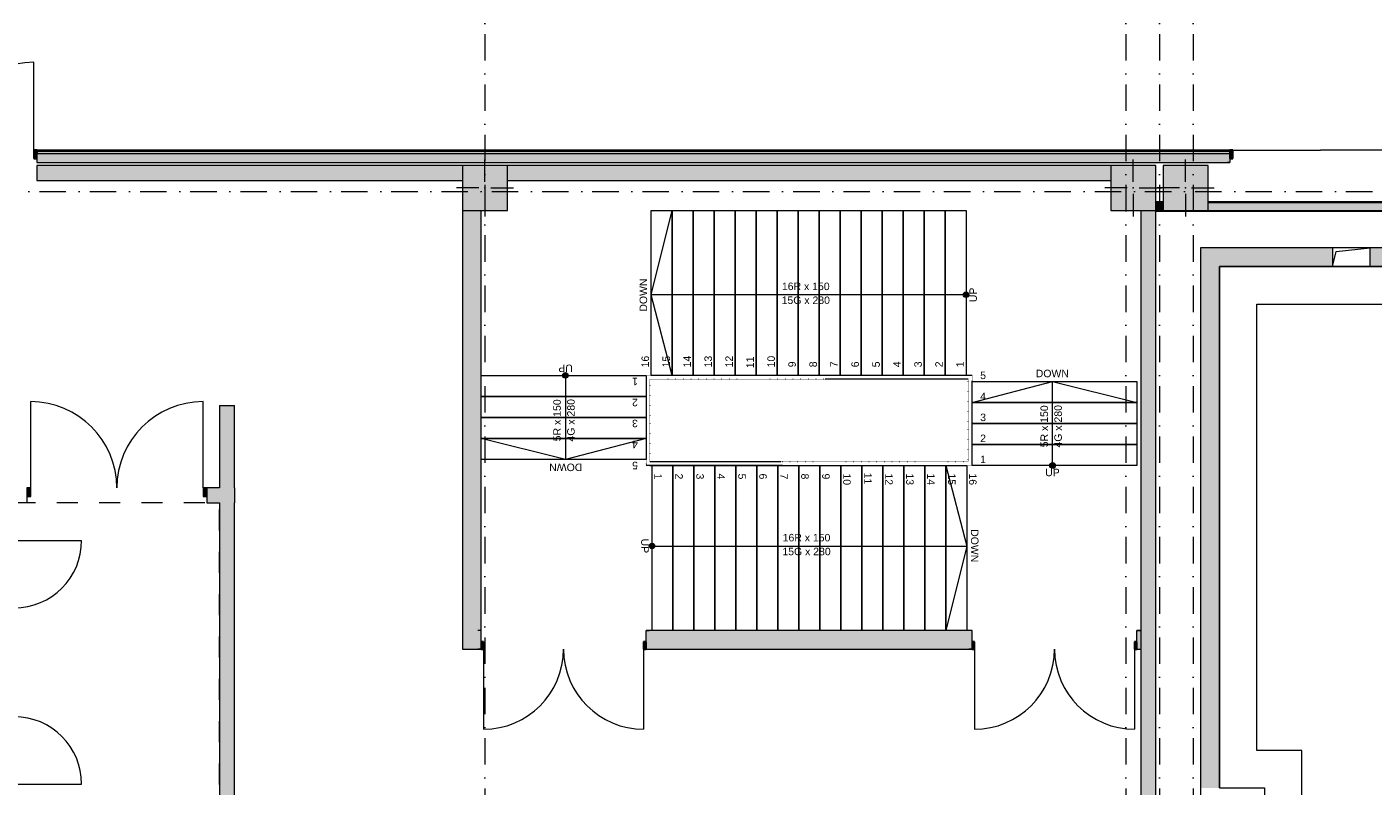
# Model space of a CAD drawing. Header units: millimetres. Extents: x -14761 to 157739, y -22400 to 107990.
# Tile 70 of 81: x 74890 to 92851, y 64075 to 74196. Entities that reach past the tile are written whole.
import ezdxf

# ---------------------------------------------------------------- set-up
doc = ezdxf.new("R2010")
doc.units = ezdxf.units.MM
doc.header["$MEASUREMENT"] = 0
for name, pattern in [('A_dot', [3, 0, -3]), ('Штриховая', [564.444447, 282.222223, -282.222223]), ('Штрихпунктирная', [670.277762, 352.777767, -176.388884, 0, -141.111112])]:
    doc.linetypes.add(name, pattern=pattern)
for name, color, linetype in [('Конструктив - ГКЛ', 7, 'Continuous'), ('Конструктив - Колонны', 7, 'Continuous'), ('Конструктив - лестницы сущ', 7, 'Continuous'), ('Конструктив - стены бассейнов жб нов', 7, 'Continuous'), ('Конструктив - Стены Блок 200 нов', 7, 'Continuous'), ('Конструктив - Стены Внутр сущ.', 7, 'Continuous'), ('Конструктив - Стены наружние фасад', 7, 'Continuous'), ('Элемент Модели - Зона', 7, 'Continuous'), ('Элемент Модели - Оси', 7, 'Continuous')]:
    doc.layers.add(name, color=color, linetype=linetype)
doc.styles.add('СГЕНЕРИР_СТИЛЬ_1', font='txt')

msp = doc.modelspace()

# ---------------------------------------------------------------- hatches: boundary and pattern name
at = {"layer": 'Конструктив - ГКЛ', "linetype": 'Continuous', "lineweight": 0, "true_color": 0x000000}
for points in [[(89950, 71863), (89950, 71850), (90050, 71850), (90050, 71863)], [(90050, 71850), (89950, 71850), (89950, 71750), (90050, 71750)], [(90650, 71863), (90650, 71850), (98700, 71850), (98700, 71863)], [(90650, 71850), (90650, 71750), (98700, 71750), (98700, 71850)], [(130525, 71750), (89950, 71750), (89950, 71738), (130525, 71738)]]:
    msp.add_hatch(color=18, dxfattribs=at).paths.add_polyline_path(points)
at = {"layer": 'Конструктив - Колонны', "linetype": 'Continuous', "lineweight": 0, "true_color": 0x000000}
for points in [[(80700, 71750), (81300, 71750), (81300, 72350), (80700, 72350)], [(89350, 71750), (89950, 71750), (89950, 72350), (89350, 72350)], [(90050, 71750), (90650, 71750), (90650, 72350), (90050, 72350)]]:
    msp.add_hatch(color=18, dxfattribs=at).paths.add_polyline_path(points)
at = {"layer": 'Конструктив - лестницы сущ', "linetype": 'Continuous', "lineweight": 0, "true_color": 0xffffff}
for points in [[(87420, 70588, 1), (87420, 70663, 1)], [(82112, 69550, 1), (82037, 69550, 1)], [(88537, 68350, 1), (88612, 68350, 1)], [(83230, 67313, 1), (83230, 67238, 1)]]:
    msp.add_hatch(color=7, dxfattribs=at).paths.add_polyline_path(points)
at = {"layer": 'Конструктив - стены бассейнов жб нов', "linetype": 'Continuous', "lineweight": 0, "true_color": 0x000000}
for points in [[(90550, 71250), (90550, 71000), (90800, 71000)], [(90550, 71250), (90800, 71000), (90800, 71250)], [(92311, 71250), (90800, 71250), (90800, 71000), (92311, 71000)], [(92811, 71250), (92811, 71000), (94387, 71000), (94387, 71250)], [(90800, 64050), (90800, 71000), (90550, 71000), (90550, 64050)]]:
    msp.add_hatch(color=18, dxfattribs=at).paths.add_polyline_path(points)
at = {"layer": 'Конструктив - Стены Внутр сущ.', "linetype": 'Continuous', "lineweight": 0, "true_color": 0x000000}
for points in [[(75020, 72350), (75020, 72150), (80700, 72150), (80700, 72350)], [(81300, 72150), (89350, 72150), (89350, 72350), (81300, 72350)], [(80700, 66150), (80950, 66150), (80950, 71750), (80700, 71750)], [(89750, 71750), (89750, 63300), (89950, 63300), (89950, 71750)], [(77460, 69150), (77460, 68050), (77660, 68050), (77660, 69150)], [(74890, 67935), (74940, 67935), (74940, 68050), (74890, 68050)], [(77290, 68050), (77240, 68050), (77240, 67935), (77290, 67935)], [(77290, 68050), (77290, 67850), (77660, 67850), (77660, 68050)], [(77660, 61849), (77660, 67850), (77460, 67850), (77460, 61849)], [(80950, 66150), (80700, 65900), (80950, 65900)], [(80950, 66150), (80700, 66150), (80700, 65900)], [(87500, 66150), (83150, 66150), (83150, 65900), (87500, 65900)], [(89700, 65900), (89750, 65900), (89750, 66150), (89700, 66150)], [(80950, 65900), (80982, 65900), (80982, 66000), (80950, 66000)], [(83150, 66000), (83118, 66000), (83118, 65900), (83150, 65900)], [(87500, 65900), (87532, 65900), (87532, 66000), (87500, 66000)], [(89700, 66000), (89668, 66000), (89668, 65900), (89700, 65900)]]:
    msp.add_hatch(color=18, dxfattribs=at).paths.add_polyline_path(points)
at = {"layer": 'Конструктив - Стены наружние фасад', "linetype": 'Continuous', "lineweight": 0, "true_color": 0x000000}
for points in [[(75020, 72555), (74980, 72555), (74980, 72440), (75020, 72440)], [(75020, 72540), (90940, 72540), (90940, 72555), (75020, 72555)], [(75020, 72510), (90940, 72510), (90940, 72540), (75020, 72540)], [(90940, 72510), (75020, 72510), (75020, 72390), (90940, 72390)], [(90940, 72440), (90980, 72440), (90980, 72555), (90940, 72555)]]:
    msp.add_hatch(color=18, dxfattribs=at).paths.add_polyline_path(points)

# ---------------------------------------------------------------- linework, layer by layer
at = {"layer": 'Конструктив - ГКЛ', "color": 251, "linetype": 'Continuous', "lineweight": 20, "true_color": 0x575757}
for p, q in [((90050, 71850), (89950, 71850)), ((98700, 71850), (90650, 71850)), ((89950, 71750), (90050, 71750)), ((90650, 71750), (98700, 71750))]:
    msp.add_line(p, q, dxfattribs=at)
at = {"layer": 'Конструктив - ГКЛ', "color": 251, "linetype": 'Continuous', "lineweight": 20, "true_color": 0x575757, "flags": 128}
for points in [[(90050, 71863), (89950, 71863)], [(98700, 71863), (90650, 71863)], [(89950, 71738), (89950, 71750)], [(89950, 71738), (130525, 71738)]]:
    msp.add_lwpolyline(points, dxfattribs=at)
at = {"layer": 'Конструктив - Колонны', "color": 251, "linetype": 'Continuous', "lineweight": 5, "true_color": 0x575757}
for p, q in [((81000, 72130), (81000, 72430)), ((89650, 72130), (89650, 72430)), ((90350, 72130), (90350, 72430)), ((80920, 72050), (80620, 72050)), ((81080, 72050), (81380, 72050)), ((89570, 72050), (89270, 72050)), ((89730, 72050), (90030, 72050)), ((90270, 72050), (89970, 72050)), ((90430, 72050), (90730, 72050)), ((81000, 71970), (81000, 71670)), ((89650, 71970), (89650, 71670)), ((90350, 71970), (90350, 71670))]:
    msp.add_line(p, q, dxfattribs=at)
at = {"layer": 'Конструктив - Колонны', "color": 251, "linetype": 'Continuous', "lineweight": 15, "true_color": 0x575757, "flags": 128}
for points in [[(80700, 71750), (81300, 71750), (81300, 72350), (80700, 72350)], [(89350, 71750), (89950, 71750), (89950, 72350), (89350, 72350)], [(90050, 71750), (90650, 71750), (90650, 72350), (90050, 72350)]]:
    msp.add_lwpolyline(points, close=True, dxfattribs=at)
at = {"layer": 'Конструктив - Колонны', "color": 251, "linetype": 'Continuous', "lineweight": 5, "true_color": 0x575757}
for p in [(81000, 72050), (89650, 72050), (90350, 72050)]:
    msp.add_point(p, dxfattribs=at)
at = {"layer": 'Конструктив - лестницы сущ', "color": 7, "linetype": 'Continuous', "lineweight": 15}
for p, q in [((83220, 69550), (83220, 71750)), ((83220, 71750), (87420, 71750)), ((83220, 69550), (83220, 71750)), ((83220, 71750), (83500, 71750)), ((83220, 70625), (83500, 71750)), ((83500, 69550), (83500, 71750)), ((83500, 71750), (83780, 71750)), ((83500, 71750), (83500, 69550)), ((83780, 69550), (83780, 71750)), ((83780, 71750), (84060, 71750)), ((83780, 71750), (83780, 69550)), ((84060, 69550), (84060, 71750)), ((84060, 71750), (84340, 71750)), ((84060, 71750), (84060, 69550)), ((84340, 69550), (84340, 71750)), ((84340, 71750), (84620, 71750)), ((84340, 71750), (84340, 69550)), ((84620, 69550), (84620, 71750)), ((84620, 71750), (84900, 71750)), ((84620, 71750), (84620, 69550)), ((84900, 69550), (84900, 71750)), ((84900, 71750), (85180, 71750)), ((84900, 71750), (84900, 69550)), ((85180, 69550), (85180, 71750)), ((85180, 71750), (85460, 71750)), ((85180, 71750), (85180, 69550)), ((85460, 69550), (85460, 71750)), ((85460, 71750), (85740, 71750)), ((85460, 71750), (85460, 69550)), ((85740, 69550), (85740, 71750)), ((85740, 71750), (86020, 71750)), ((85740, 71750), (85740, 69550)), ((86020, 69550), (86020, 71750)), ((86020, 71750), (86300, 71750)), ((86020, 71750), (86020, 69550)), ((86300, 69550), (86300, 71750)), ((86300, 71750), (86580, 71750)), ((86300, 71750), (86300, 69550)), ((86580, 69550), (86580, 71750)), ((86580, 71750), (86860, 71750)), ((86580, 71750), (86580, 69550)), ((86860, 69550), (86860, 71750)), ((86860, 71750), (87140, 71750)), ((86860, 71750), (86860, 69550)), ((87140, 69550), (87140, 71750)), ((87140, 71750), (87420, 71750)), ((87140, 71750), (87140, 69550)), ((87420, 71750), (87420, 69550)), ((87420, 71750), (87420, 69550)), ((83500, 70625), (83220, 70625)), ((83500, 69550), (83220, 70625)), ((87140, 70625), (83500, 70625)), ((87420, 70625), (87140, 70625)), ((80950, 69550), (83150, 69550)), ((80950, 68430), (80950, 69550)), ((80950, 69550), (83150, 69550)), ((80950, 69270), (80950, 69550)), ((82075, 69550), (82075, 69270)), ((83150, 69550), (83150, 68430)), ((83150, 69550), (83150, 69270)), ((87420, 69550), (83220, 69550)), ((83500, 69550), (83220, 69550)), ((83780, 69550), (83500, 69550)), ((84060, 69550), (83780, 69550)), ((84340, 69550), (84060, 69550)), ((84620, 69550), (84340, 69550)), ((84900, 69550), (84620, 69550)), ((85180, 69550), (84900, 69550)), ((85460, 69550), (85180, 69550)), ((85740, 69550), (85460, 69550)), ((87500, 69550), (85520, 69550)), ((86020, 69550), (85740, 69550)), ((86300, 69550), (86020, 69550)), ((86580, 69550), (86300, 69550)), ((86860, 69550), (86580, 69550)), ((87140, 69550), (86860, 69550)), ((87420, 69550), (87140, 69550)), ((87450, 69500), (85542, 69500)), ((87500, 68350), (87500, 69470)), ((87500, 69470), (89700, 69470)), ((87500, 69190), (87500, 69470)), ((87500, 69470), (89700, 69470)), ((87500, 69190), (88575, 69470)), ((88575, 69190), (88575, 69470)), ((88575, 69470), (89700, 69190)), ((89700, 69470), (89700, 68350)), ((89700, 69470), (89700, 69190)), ((83150, 69270), (80950, 69270)), ((80950, 69270), (83150, 69270)), ((80950, 68990), (80950, 69270)), ((82075, 69270), (82075, 68710)), ((83150, 69270), (83150, 68990)), ((87500, 68910), (87500, 69190)), ((87500, 69190), (89700, 69190)), ((89700, 69190), (87500, 69190)), ((88575, 68630), (88575, 69190)), ((89700, 69190), (89700, 68910)), ((83150, 68990), (80950, 68990)), ((80950, 68990), (83150, 68990)), ((80950, 68710), (80950, 68990)), ((83150, 68990), (83150, 68710)), ((87500, 68630), (87500, 68910)), ((87500, 68910), (89700, 68910)), ((89700, 68910), (87500, 68910)), ((89700, 68910), (89700, 68630)), ((83150, 68710), (80950, 68710)), ((80950, 68710), (83150, 68710)), ((80950, 68430), (80950, 68710)), ((82075, 68430), (80950, 68710)), ((82075, 68710), (82075, 68430)), ((83150, 68710), (82075, 68430)), ((83150, 68710), (83150, 68430)), ((87500, 68350), (87500, 68630)), ((87500, 68630), (89700, 68630)), ((89700, 68630), (87500, 68630)), ((88575, 68350), (88575, 68630)), ((89700, 68630), (89700, 68350)), ((83150, 68430), (80950, 68430)), ((83150, 68430), (80950, 68430)), ((84970, 68350), (83150, 68350)), ((83200, 68400), (84947, 68400)), ((83200, 68350), (84970, 68350)), ((83230, 66150), (83230, 68350)), ((83230, 68350), (87430, 68350)), ((83230, 66150), (83230, 68350)), ((83230, 68350), (83510, 68350)), ((83510, 68350), (83510, 66150)), ((83510, 66150), (83510, 68350)), ((83510, 68350), (83790, 68350)), ((83790, 68350), (83790, 66150)), ((83790, 66150), (83790, 68350)), ((83790, 68350), (84070, 68350)), ((84070, 68350), (84070, 66150)), ((84070, 66150), (84070, 68350)), ((84070, 68350), (84350, 68350)), ((84350, 68350), (84350, 66150)), ((84350, 66150), (84350, 68350)), ((84350, 68350), (84630, 68350)), ((84630, 68350), (84630, 66150)), ((84630, 66150), (84630, 68350)), ((84630, 68350), (84910, 68350)), ((84910, 68350), (84910, 66150)), ((84910, 66150), (84910, 68350)), ((84910, 68350), (85190, 68350)), ((85190, 68350), (85190, 66150)), ((85190, 66150), (85190, 68350)), ((85190, 68350), (85470, 68350)), ((85470, 68350), (85470, 66150)), ((85470, 66150), (85470, 68350)), ((85470, 68350), (85750, 68350)), ((85750, 68350), (85750, 66150)), ((85750, 66150), (85750, 68350)), ((85750, 68350), (86030, 68350)), ((86030, 68350), (86030, 66150)), ((86030, 66150), (86030, 68350)), ((86030, 68350), (86310, 68350)), ((86310, 68350), (86310, 66150)), ((86310, 66150), (86310, 68350)), ((86310, 68350), (86590, 68350)), ((86590, 68350), (86590, 66150)), ((86590, 66150), (86590, 68350)), ((86590, 68350), (86870, 68350)), ((86870, 68350), (86870, 66150)), ((86870, 66150), (86870, 68350)), ((86870, 68350), (87150, 68350)), ((87150, 68350), (87150, 66150)), ((87150, 66150), (87150, 68350)), ((87150, 68350), (87430, 68350)), ((87150, 68350), (87430, 67275)), ((87430, 68350), (87430, 66150)), ((87430, 68350), (87430, 66150)), ((89700, 68350), (87500, 68350)), ((89700, 68350), (87500, 68350)), ((83230, 67275), (83510, 67275)), ((83510, 67275), (87150, 67275)), ((87150, 67275), (87430, 67275)), ((87430, 67275), (87150, 66150)), ((87430, 66150), (83230, 66150)), ((83510, 66150), (83230, 66150)), ((83790, 66150), (83510, 66150)), ((84070, 66150), (83790, 66150)), ((84350, 66150), (84070, 66150)), ((84630, 66150), (84350, 66150)), ((84910, 66150), (84630, 66150)), ((85190, 66150), (84910, 66150)), ((85470, 66150), (85190, 66150)), ((85750, 66150), (85470, 66150)), ((86030, 66150), (85750, 66150)), ((86310, 66150), (86030, 66150)), ((86590, 66150), (86310, 66150)), ((86870, 66150), (86590, 66150)), ((87150, 66150), (86870, 66150)), ((87430, 66150), (87150, 66150))]:
    msp.add_line(p, q, dxfattribs=at)
at = {"layer": 'Конструктив - лестницы сущ', "color": 7, "linetype": 'A_dot', "lineweight": 15}
for p, q in [((83150, 69550), (83150, 68350)), ((85520, 69550), (83150, 69550)), ((87500, 68350), (87500, 69550)), ((83200, 69500), (83200, 68400)), ((85542, 69500), (83200, 69500)), ((87450, 68400), (87450, 69500)), ((84947, 68400), (87450, 68400)), ((84970, 68350), (87500, 68350))]:
    msp.add_line(p, q, dxfattribs=at)
at = {"layer": 'Конструктив - лестницы сущ', "color": 7, "linetype": 'Continuous', "lineweight": 15, "flags": 128}
for points in [[(87420, 70588, -1), (87420, 70663, -1)], [(82112, 69550, -1), (82037, 69550, -1)], [(88537, 68350, -1), (88612, 68350, -1)], [(83230, 67313, -1), (83230, 67238, -1)]]:
    msp.add_lwpolyline(points, format="xyb", close=True, dxfattribs=at)
at = {"layer": 'Конструктив - стены бассейнов жб нов', "color": 7, "linetype": 'Continuous', "lineweight": 15}
for p, q in [((92311, 71000), (92359, 71202)), ((92359, 71202), (92811, 71250))]:
    msp.add_line(p, q, dxfattribs=at)
at = {"layer": 'Конструктив - стены бассейнов жб нов', "color": 251, "linetype": 'Continuous', "lineweight": 20, "true_color": 0x575757, "flags": 128}
for points in [[(90550, 71250), (90550, 71000)], [(92311, 71250), (90550, 71250)], [(93399, 71250), (92811, 71250)], [(90550, 71000), (90550, 63800)], [(90800, 71000), (92311, 71000)], [(90800, 64050), (90800, 71000)], [(92811, 71000), (93399, 71000)]]:
    msp.add_lwpolyline(points, dxfattribs=at)
at = {"layer": 'Конструктив - стены бассейнов жб нов', "color": 7, "linetype": 'Continuous', "lineweight": 15, "flags": 128}
for points in [[(92811, 71250), (92311, 71250)], [(92311, 71250), (92311, 71000)], [(92811, 71000), (92811, 71250)], [(92311, 71000), (92811, 71000)]]:
    msp.add_lwpolyline(points, dxfattribs=at)
msp.add_lwpolyline([(90800, 61950), (90800, 55050), (95650, 55050), (95650, 55550), (91300, 55550), (91300, 61450), (91900, 61450), (91900, 64550), (91300, 64550), (91300, 70500), (95650, 70500), (95650, 71000), (90800, 71000), (90800, 64050), (91400, 64050), (91400, 61950)], close=True, dxfattribs=at)
at = {"layer": 'Конструктив - Стены Блок 200 нов', "color": 251, "linetype": 'Continuous', "lineweight": 5, "true_color": 0x575757}
for p, q in [((74720, 67350), (75620, 67350)), ((74720, 64100), (75620, 64100))]:
    msp.add_line(p, q, dxfattribs=at)
for centre, start, end in [((74720, 67350), 270, 0), ((74720, 64100), 0, 90)]:
    msp.add_arc(centre, 900, start, end, dxfattribs=at)
at = {"layer": 'Конструктив - Стены Внутр сущ.', "color": 251, "linetype": 'Continuous', "lineweight": 20, "true_color": 0x575757}
for p, q in [((75020, 72350), (75020, 72150)), ((75020, 72350), (75020, 72150)), ((74890, 68050), (74890, 67935)), ((74890, 68050), (74890, 67935)), ((74890, 68050), (74890, 67935)), ((74890, 67935), (74890, 67850)), ((74890, 67935), (74890, 67850)), ((77290, 68050), (77290, 67935)), ((77290, 68050), (77290, 67935)), ((77290, 68050), (77290, 67935)), ((77290, 67935), (77290, 67850)), ((77290, 67935), (77290, 67850)), ((80950, 66150), (80907, 66150)), ((80950, 66150), (80907, 66150)), ((80950, 66150), (80907, 66150)), ((80950, 66000), (80950, 66150)), ((80950, 66000), (80950, 66150)), ((80950, 66000), (80950, 66150)), ((83150, 66150), (83193, 66150)), ((83150, 66000), (83150, 66150)), ((83150, 66000), (83150, 66150)), ((83150, 66000), (83150, 66150)), ((83150, 66150), (83193, 66150)), ((83150, 66150), (83193, 66150)), ((87500, 66150), (87457, 66150)), ((87500, 66150), (87457, 66150)), ((87500, 66150), (87457, 66150)), ((87500, 66000), (87500, 66150)), ((87500, 66000), (87500, 66150)), ((87500, 66000), (87500, 66150)), ((89700, 66150), (89743, 66150)), ((89700, 66000), (89700, 66150)), ((89700, 66000), (89700, 66150)), ((89700, 66000), (89700, 66150)), ((89700, 66150), (89743, 66150)), ((89700, 66150), (89743, 66150)), ((80950, 65900), (80950, 66000)), ((80950, 65900), (80950, 66000)), ((80950, 65900), (80950, 66000)), ((83150, 65900), (83150, 66000)), ((83150, 65900), (83150, 66000)), ((83150, 65900), (83150, 66000)), ((87500, 65900), (87500, 66000)), ((87500, 65900), (87500, 66000)), ((87500, 65900), (87500, 66000)), ((89700, 65900), (89700, 66000)), ((89700, 65900), (89700, 66000)), ((89700, 65900), (89700, 66000)), ((80950, 65900), (80907, 65900)), ((80950, 65900), (80907, 65900)), ((80950, 65900), (80907, 65900)), ((83150, 65900), (83193, 65900)), ((83150, 65900), (83193, 65900)), ((83150, 65900), (83193, 65900)), ((87500, 65900), (87457, 65900)), ((87500, 65900), (87457, 65900)), ((87500, 65900), (87457, 65900)), ((89700, 65900), (89743, 65900)), ((89700, 65900), (89743, 65900)), ((89700, 65900), (89743, 65900))]:
    msp.add_line(p, q, dxfattribs=at)
at = {"layer": 'Конструктив - Стены Внутр сущ.', "color": 251, "linetype": 'Continuous', "lineweight": 5, "true_color": 0x575757}
for p, q in [((74940, 68050), (74940, 69200)), ((77240, 68050), (77240, 69200)), ((74940, 68050), (74890, 68050)), ((74890, 68050), (74890, 67935)), ((74890, 67935), (74940, 67935)), ((74940, 67935), (74940, 68050)), ((77290, 68050), (77240, 68050)), ((77240, 68050), (77240, 67935)), ((77240, 67935), (77290, 67935)), ((77290, 67935), (77290, 68050))]:
    msp.add_line(p, q, dxfattribs=at)
at = {"layer": 'Конструктив - Стены Внутр сущ.', "color": 251, "linetype": 'Continuous', "lineweight": 30, "true_color": 0x575757}
for p, q in [((80982, 66000), (80950, 66000)), ((80950, 66000), (80950, 65900)), ((80982, 65900), (80982, 66000)), ((83150, 66000), (83118, 66000)), ((83118, 66000), (83118, 65900)), ((83150, 65900), (83150, 66000)), ((87532, 66000), (87500, 66000)), ((87500, 66000), (87500, 65900)), ((87532, 65900), (87532, 66000)), ((89700, 66000), (89668, 66000)), ((89668, 66000), (89668, 65900)), ((89700, 65900), (89700, 66000)), ((80950, 65900), (80982, 65900)), ((83118, 65900), (83150, 65900)), ((87500, 65900), (87532, 65900)), ((89668, 65900), (89700, 65900))]:
    msp.add_line(p, q, dxfattribs=at)
at = {"layer": 'Конструктив - Стены Внутр сущ.', "color": 251, "linetype": 'Continuous', "lineweight": 15, "true_color": 0x575757}
for p, q in [((80982, 65900), (80982, 64832)), ((83118, 65900), (83118, 64832)), ((87532, 65900), (87532, 64832)), ((89668, 65900), (89668, 64832))]:
    msp.add_line(p, q, dxfattribs=at)
at = {"layer": 'Конструктив - Стены Внутр сущ.', "color": 251, "linetype": 'Continuous', "lineweight": 20, "true_color": 0x575757, "flags": 128}
for points in [[(80700, 72350), (75020, 72350)], [(89350, 72350), (81300, 72350)], [(75020, 72150), (80700, 72150)], [(81300, 72150), (89350, 72150)], [(80700, 71750), (80700, 65900)], [(80950, 66150), (80950, 71750)], [(89750, 71750), (89750, 63300)], [(89950, 63300), (89950, 71750)], [(77460, 69150), (77460, 68050)], [(77460, 69150), (77660, 69150)], [(77660, 68050), (77660, 69150)], [(77460, 68050), (77290, 68050)], [(77660, 68050), (77660, 67850)], [(77290, 67850), (77460, 67850)], [(77460, 67850), (77460, 61649)], [(77660, 63100), (77660, 67850)], [(87500, 66150), (83150, 66150)], [(89750, 66150), (89700, 66150)], [(89750, 66150), (89750, 65900)], [(80700, 65900), (80950, 65900)], [(83150, 65900), (87500, 65900)], [(89700, 65900), (89750, 65900)]]:
    msp.add_lwpolyline(points, dxfattribs=at)
at = {"layer": 'Конструктив - Стены Внутр сущ.', "color": 251, "linetype": 'Continuous', "lineweight": 5, "true_color": 0x575757}
for centre, radius, start, end in [((74940, 68050), 1150, 0, 90), ((77240, 68050), 1150, 90, 180), ((80982, 65900), 1068, 270, 0), ((83118, 65900), 1068, 180, 270), ((87532, 65900), 1068, 270, 0), ((89668, 65900), 1068, 180, 270)]:
    msp.add_arc(centre, radius, start, end, dxfattribs=at)
at = {"layer": 'Конструктив - Стены наружние фасад', "color": 251, "linetype": 'Continuous', "lineweight": 15, "true_color": 0x575757}
for p, q in [((74980, 72555), (74980, 73725)), ((75020, 72555), (75020, 72540)), ((75020, 72555), (75020, 72540)), ((75020, 72555), (75020, 72540)), ((90940, 72555), (90940, 72540)), ((90940, 72555), (90940, 72540)), ((90940, 72555), (90940, 72540)), ((90980, 72555), (92150, 72555)), ((93320, 72555), (92150, 72555))]:
    msp.add_line(p, q, dxfattribs=at)
at = {"layer": 'Конструктив - Стены наружние фасад', "color": 251, "linetype": 'Continuous', "lineweight": 30, "true_color": 0x575757}
for p, q in [((75020, 72555), (74980, 72555)), ((74980, 72555), (74980, 72440)), ((74980, 72440), (75020, 72440)), ((75020, 72440), (75020, 72555)), ((75020, 72540), (75020, 72510)), ((75020, 72540), (75020, 72510)), ((75020, 72540), (75020, 72510)), ((90980, 72555), (90940, 72555)), ((90940, 72555), (90940, 72440)), ((90940, 72540), (90940, 72510)), ((90940, 72540), (90940, 72510)), ((90940, 72540), (90940, 72510)), ((90940, 72440), (90980, 72440)), ((90980, 72440), (90980, 72555))]:
    msp.add_line(p, q, dxfattribs=at)
at = {"layer": 'Конструктив - Стены наружние фасад', "color": 251, "linetype": 'Continuous', "lineweight": 20, "true_color": 0x575757}
for p, q in [((75020, 72555), (75057, 72555)), ((75020, 72555), (75057, 72555)), ((75020, 72555), (75057, 72555)), ((75020, 72540), (90940, 72540)), ((75020, 72510), (90940, 72510)), ((75020, 72390), (75057, 72390)), ((75020, 72390), (75057, 72390)), ((75020, 72390), (75057, 72390)), ((90940, 72555), (90903, 72555)), ((90940, 72555), (90903, 72555)), ((90940, 72555), (90903, 72555)), ((90940, 72390), (90903, 72390)), ((90940, 72390), (90903, 72390)), ((90940, 72390), (90903, 72390))]:
    msp.add_line(p, q, dxfattribs=at)
at = {"layer": 'Конструктив - Стены наружние фасад', "color": 251, "linetype": 'Continuous', "lineweight": 5, "true_color": 0x575757}
for p, q in [((75020, 72510), (75020, 72440)), ((75020, 72510), (75020, 72440)), ((75020, 72510), (75020, 72440)), ((75020, 72440), (75020, 72390)), ((75020, 72440), (75020, 72390)), ((75020, 72440), (75020, 72390)), ((90940, 72510), (90940, 72440)), ((90940, 72510), (90940, 72440)), ((90940, 72510), (90940, 72440)), ((90940, 72440), (90940, 72390)), ((90940, 72440), (90940, 72390)), ((90940, 72440), (90940, 72390))]:
    msp.add_line(p, q, dxfattribs=at)
at = {"layer": 'Конструктив - Стены наружние фасад', "color": 251, "linetype": 'Continuous', "lineweight": 20, "true_color": 0x575757, "flags": 128}
for points in [[(90940, 72555), (75020, 72555)], [(75020, 72390), (90940, 72390)]]:
    msp.add_lwpolyline(points, dxfattribs=at)
at = {"layer": 'Конструктив - Стены наружние фасад', "color": 251, "linetype": 'Continuous', "lineweight": 5, "true_color": 0x575757}
msp.add_arc((74980, 72555), 1170, 90, 180, dxfattribs=at)
at = {"layer": 'Элемент Модели - Зона', "color": 7, "linetype": 'Штриховая', "lineweight": 15, "flags": 128}
msp.add_lwpolyline([(36150, 44957), (36110, 44957), (36110, 36320), (41880, 36320), (41880, 39142), (45143, 42405), (45157, 42391), (45157, 42420), (63300, 42420), (63300, 42400), (77400, 42400), (77400, 42420), (114081, 42420), (117317, 39177), (117320, 38842), (117320, 36305), (117360, 36305), (117360, 34300), (117120, 34300), (117120, 35700), (116700, 35700), (116700, 36100), (108300, 36100), (108300, 35700), (107700, 35700), (107700, 36100), (99320, 36100), (99320, 26970), (107700, 26970), (107700, 27650), (108300, 27650), (108300, 26460), (112380, 26460), (112380, 27370), (112500, 27370), (112500, 21180), (117120, 21180), (117120, 26250), (116650, 26250), (116650, 27750), (117120, 27750), (117120, 32800), (117360, 32800), (117360, 20150), (117120, 20150), (117120, 20940), (99320, 20940), (99320, 14650), (117120, 14650), (117120, 17700), (116700, 17700), (116700, 18326), (117120, 18326), (117120, 18650), (117360, 18650), (117360, 18320), (120850, 18320), (120850, 37205), (120239, 37205), (120239, 45000), (125700, 45000), (125700, 45300), (126300, 45300), (126300, 45000), (141025, 45000), (141025, 45100), (140125, 45100), (140125, 47500), (132700, 47500), (132700, 53680), (130530, 53680), (130530, 54300), (129183, 54300), (126300, 54300), (126300, 53700), (125700, 53700), (125700, 54213), (124800, 54213), (117300, 54213), (117300, 53700), (116700, 53700), (116700, 54213), (108300, 54213), (108300, 53700), (107700, 53700), (107700, 54213), (99300, 54213), (99300, 53700), (98700, 53700), (98700, 54213), (90650, 54213), (90650, 53700), (90050, 53700), (89950, 53700), (89950, 48633), (77450, 48633), (77450, 53800), (77450, 61690), (77460, 61690), (77460, 67850), (74720, 67850), (74720, 59730), (73965, 59730), (73965, 54212), (72300, 54212), (72300, 53700), (71700, 53700), (71700, 54212), (63300, 54212), (63300, 53700), (62700, 53700), (62700, 54212), (61025, 54212), (61025, 46500), (61025, 45000), (54300, 45000), (54300, 44700), (53700, 44700), (53700, 45000), (45300, 45000), (45300, 44700), (44700, 44700), (44700, 45000), (36750, 45000), (36750, 44700), (36150, 44700)], close=True, dxfattribs=at)
at = {"layer": 'Элемент Модели - Оси', "color": 7, "linetype": 'Штрихпунктирная', "lineweight": 15}
for p, q in [((81000, 92200), (81000, -1975)), ((89550, 92200), (89550, -1975)), ((90000, 92200), (90000, -1975)), ((90450, 92200), (90450, -1975)), ((-12761, 72000), (155650, 72000))]:
    msp.add_line(p, q, dxfattribs=at)

# ---------------------------------------------------------------- texts
at = {"layer": 'Конструктив - лестницы сущ', "color": 161, "lineweight": 20, "true_color": 0x78aaff, "char_height": 100, "style": 'СГЕНЕРИР_СТИЛЬ_1'}
for s, insert, attachment_point in [('\\A1;{\\pqc;\\pt0,7100;\\fArial|b0|i0|c204|p38;16R x \\fArial|b0|i0|c204|p38;150\\fArial|b0|i0|c204|p38;\\A1{\\H.66x;\\S^  ;}\\fArial|b0|i0|c204|p38;\\fArial|b0|i0|c204|p38;\\fArial|b0|i0|c204|p38;\\fArial|b0|i0|c204|p38;\\A1{\\H.66x;\\S^  ;}\\fArial|b0|i0|c204|p38;\\fArial|b0|i0|c204|p38;\\fArial|b0|i0|c204|p38;\\fArial|b0|i0|c204|p38;\\A1{\\H.66x;\\S^  ;}\\fArial|b0|i0|c204|p38;}', (85320, 70658), 8), ('\\A1;{\\pqc;\\pt0,7100;\\fArial|b0|i0|c204|p38;15G x \\fArial|b0|i0|c204|p38;280\\fArial|b0|i0|c204|p38;\\A1{\\H.66x;\\S^  ;}\\fArial|b0|i0|c204|p38;\\fArial|b0|i0|c204|p38;\\fArial|b0|i0|c204|p38;\\fArial|b0|i0|c204|p38;\\A1{\\H.66x;\\S^  ;}\\fArial|b0|i0|c204|p38;\\fArial|b0|i0|c204|p38;\\fArial|b0|i0|c204|p38;\\fArial|b0|i0|c204|p38;\\A1{\\H.66x;\\S^  ;}\\fArial|b0|i0|c204|p38;}', (85320, 70602), 2), ('\\A1;{\\pqr;\\fArial|b0|i0|c204|p38;5}', (87686, 69550), 6), ('\\A1;{\\pqr;\\fArial|b0|i0|c204|p38;DOWN}', (88792, 69575), 6), ('\\A1;{\\pqr;\\fArial|b0|i0|c204|p38;4}', (87686, 69271), 6), ('\\A1;{\\pqr;\\fArial|b0|i0|c204|p38;3}', (87686, 68990), 6), ('\\A1;{\\pqr;\\fArial|b0|i0|c204|p38;2}', (87686, 68711), 6), ('\\A1;{\\pqr;\\fArial|b0|i0|c204|p38;1}', (87686, 68431), 6), ('\\A1;{\\pqr;\\fArial|b0|i0|c204|p38;UP}', (88670, 68255), 6), ('\\A1;{\\pqc;\\pt0,7100;\\fArial|b0|i0|c204|p38;16R x \\fArial|b0|i0|c204|p38;150\\fArial|b0|i0|c204|p38;\\A1{\\H.66x;\\S^  ;}\\fArial|b0|i0|c204|p38;\\fArial|b0|i0|c204|p38;\\fArial|b0|i0|c204|p38;\\fArial|b0|i0|c204|p38;\\A1{\\H.66x;\\S^  ;}\\fArial|b0|i0|c204|p38;\\fArial|b0|i0|c204|p38;\\fArial|b0|i0|c204|p38;\\fArial|b0|i0|c204|p38;\\A1{\\H.66x;\\S^  ;}\\fArial|b0|i0|c204|p38;}', (85330, 67308), 8), ('\\A1;{\\pqc;\\pt0,7100;\\fArial|b0|i0|c204|p38;15G x \\fArial|b0|i0|c204|p38;280\\fArial|b0|i0|c204|p38;\\A1{\\H.66x;\\S^  ;}\\fArial|b0|i0|c204|p38;\\fArial|b0|i0|c204|p38;\\fArial|b0|i0|c204|p38;\\fArial|b0|i0|c204|p38;\\A1{\\H.66x;\\S^  ;}\\fArial|b0|i0|c204|p38;\\fArial|b0|i0|c204|p38;\\fArial|b0|i0|c204|p38;\\fArial|b0|i0|c204|p38;\\A1{\\H.66x;\\S^  ;}\\fArial|b0|i0|c204|p38;}', (85330, 67252), 2)]:
    msp.add_mtext(s, dxfattribs=dict(at, insert=insert, attachment_point=attachment_point))
for s, insert, attachment_point, rotation in [('\\A1;{\\pqr;\\fArial|b0|i0|c204|p38;DOWN}', (83115, 70842), 6, 90), ('\\A1;{\\pqr;\\fArial|b0|i0|c204|p38;UP}', (87515, 70720), 6, 90), ('\\A1;{\\pqr;\\fArial|b0|i0|c204|p38;UP}', (81980, 69645), 6, 180), ('\\A1;{\\pqr;\\fArial|b0|i0|c204|p38;16}', (83140, 69812), 6, 90), ('\\A1;{\\pqr;\\fArial|b0|i0|c204|p38;15}', (83420, 69812), 6, 90), ('\\A1;{\\pqr;\\fArial|b0|i0|c204|p38;14}', (83699, 69812), 6, 90), ('\\A1;{\\pqr;\\fArial|b0|i0|c204|p38;13}', (83980, 69812), 6, 90), ('\\A1;{\\pqr;\\fArial|b0|i0|c204|p38;12}', (84259, 69812), 6, 90), ('\\A1;{\\pqr;\\fArial|b0|i0|c204|p38;11}', (84539, 69802), 6, 90), ('\\A1;{\\pqr;\\fArial|b0|i0|c204|p38;10}', (84820, 69812), 6, 90), ('\\A1;{\\pqr;\\fArial|b0|i0|c204|p38;9}', (85100, 69736), 6, 90), ('\\A1;{\\pqr;\\fArial|b0|i0|c204|p38;8}', (85380, 69736), 6, 90), ('\\A1;{\\pqr;\\fArial|b0|i0|c204|p38;7}', (85659, 69736), 6, 90), ('\\A1;{\\pqr;\\fArial|b0|i0|c204|p38;6}', (85940, 69736), 6, 90), ('\\A1;{\\pqr;\\fArial|b0|i0|c204|p38;5}', (86220, 69736), 6, 90), ('\\A1;{\\pqr;\\fArial|b0|i0|c204|p38;4}', (86499, 69736), 6, 90), ('\\A1;{\\pqr;\\fArial|b0|i0|c204|p38;3}', (86780, 69736), 6, 90), ('\\A1;{\\pqr;\\fArial|b0|i0|c204|p38;2}', (87059, 69736), 6, 90), ('\\A1;{\\pqr;\\fArial|b0|i0|c204|p38;1}', (87339, 69736), 6, 90), ('\\A1;{\\pqr;\\fArial|b0|i0|c204|p38;1}', (82964, 69469), 6, 180), ('\\A1;{\\pqc;\\pt0,7100;\\fArial|b0|i0|c204|p38;5R x \\fArial|b0|i0|c204|p38;150\\fArial|b0|i0|c204|p38;\\A1{\\H.66x;\\S^  ;}\\fArial|b0|i0|c204|p38;\\fArial|b0|i0|c204|p38;\\fArial|b0|i0|c204|p38;\\fArial|b0|i0|c204|p38;\\A1{\\H.66x;\\S^  ;}\\fArial|b0|i0|c204|p38;\\fArial|b0|i0|c204|p38;\\fArial|b0|i0|c204|p38;\\fArial|b0|i0|c204|p38;\\A1{\\H.66x;\\S^  ;}\\fArial|b0|i0|c204|p38;}', (82042, 68990), 8, 90), ('\\A1;{\\pqc;\\pt0,7100;\\fArial|b0|i0|c204|p38;4G x \\fArial|b0|i0|c204|p38;280\\fArial|b0|i0|c204|p38;\\A1{\\H.66x;\\S^  ;}\\fArial|b0|i0|c204|p38;\\fArial|b0|i0|c204|p38;\\fArial|b0|i0|c204|p38;\\fArial|b0|i0|c204|p38;\\A1{\\H.66x;\\S^  ;}\\fArial|b0|i0|c204|p38;\\fArial|b0|i0|c204|p38;\\fArial|b0|i0|c204|p38;\\fArial|b0|i0|c204|p38;\\A1{\\H.66x;\\S^  ;}\\fArial|b0|i0|c204|p38;}', (82098, 68990), 2, 90), ('\\A1;{\\pqr;\\fArial|b0|i0|c204|p38;2}', (82964, 69189), 6, 180), ('\\A1;{\\pqc;\\pt0,7100;\\fArial|b0|i0|c204|p38;5R x \\fArial|b0|i0|c204|p38;150\\fArial|b0|i0|c204|p38;\\A1{\\H.66x;\\S^  ;}\\fArial|b0|i0|c204|p38;\\fArial|b0|i0|c204|p38;\\fArial|b0|i0|c204|p38;\\fArial|b0|i0|c204|p38;\\A1{\\H.66x;\\S^  ;}\\fArial|b0|i0|c204|p38;\\fArial|b0|i0|c204|p38;\\fArial|b0|i0|c204|p38;\\fArial|b0|i0|c204|p38;\\A1{\\H.66x;\\S^  ;}\\fArial|b0|i0|c204|p38;}', (88542, 68910), 8, 90), ('\\A1;{\\pqc;\\pt0,7100;\\fArial|b0|i0|c204|p38;4G x \\fArial|b0|i0|c204|p38;280\\fArial|b0|i0|c204|p38;\\A1{\\H.66x;\\S^  ;}\\fArial|b0|i0|c204|p38;\\fArial|b0|i0|c204|p38;\\fArial|b0|i0|c204|p38;\\fArial|b0|i0|c204|p38;\\A1{\\H.66x;\\S^  ;}\\fArial|b0|i0|c204|p38;\\fArial|b0|i0|c204|p38;\\fArial|b0|i0|c204|p38;\\fArial|b0|i0|c204|p38;\\A1{\\H.66x;\\S^  ;}\\fArial|b0|i0|c204|p38;}', (88598, 68910), 2, 90), ('\\A1;{\\pqr;\\fArial|b0|i0|c204|p38;3}', (82964, 68910), 6, 180), ('\\A1;{\\pqr;\\fArial|b0|i0|c204|p38;4}', (82964, 68629), 6, 180), ('\\A1;{\\pqr;\\fArial|b0|i0|c204|p38;DOWN}', (81858, 68325), 6, 180), ('\\A1;{\\pqr;\\fArial|b0|i0|c204|p38;5}', (82964, 68350), 6, 180), ('\\A1;{\\pqr;\\fArial|b0|i0|c204|p38;1}', (83311, 68164), 6, 270), ('\\A1;{\\pqr;\\fArial|b0|i0|c204|p38;2}', (83591, 68164), 6, 270), ('\\A1;{\\pqr;\\fArial|b0|i0|c204|p38;3}', (83870, 68164), 6, 270), ('\\A1;{\\pqr;\\fArial|b0|i0|c204|p38;4}', (84151, 68164), 6, 270), ('\\A1;{\\pqr;\\fArial|b0|i0|c204|p38;5}', (84430, 68164), 6, 270), ('\\A1;{\\pqr;\\fArial|b0|i0|c204|p38;6}', (84710, 68164), 6, 270), ('\\A1;{\\pqr;\\fArial|b0|i0|c204|p38;7}', (84991, 68164), 6, 270), ('\\A1;{\\pqr;\\fArial|b0|i0|c204|p38;8}', (85270, 68164), 6, 270), ('\\A1;{\\pqr;\\fArial|b0|i0|c204|p38;9}', (85550, 68164), 6, 270), ('\\A1;{\\pqr;\\fArial|b0|i0|c204|p38;10}', (85830, 68088), 6, 270), ('\\A1;{\\pqr;\\fArial|b0|i0|c204|p38;11}', (86111, 68098), 6, 270), ('\\A1;{\\pqr;\\fArial|b0|i0|c204|p38;12}', (86391, 68088), 6, 270), ('\\A1;{\\pqr;\\fArial|b0|i0|c204|p38;13}', (86670, 68088), 6, 270), ('\\A1;{\\pqr;\\fArial|b0|i0|c204|p38;14}', (86951, 68088), 6, 270), ('\\A1;{\\pqr;\\fArial|b0|i0|c204|p38;15}', (87230, 68088), 6, 270), ('\\A1;{\\pqr;\\fArial|b0|i0|c204|p38;16}', (87510, 68088), 6, 270), ('\\A1;{\\pqr;\\fArial|b0|i0|c204|p38;DOWN}', (87535, 67058), 6, 270), ('\\A1;{\\pqr;\\fArial|b0|i0|c204|p38;UP}', (83135, 67180), 6, 270)]:
    msp.add_mtext(s, dxfattribs=dict(at, insert=insert, attachment_point=attachment_point, rotation=rotation))

doc.saveas('drawing.dxf')
